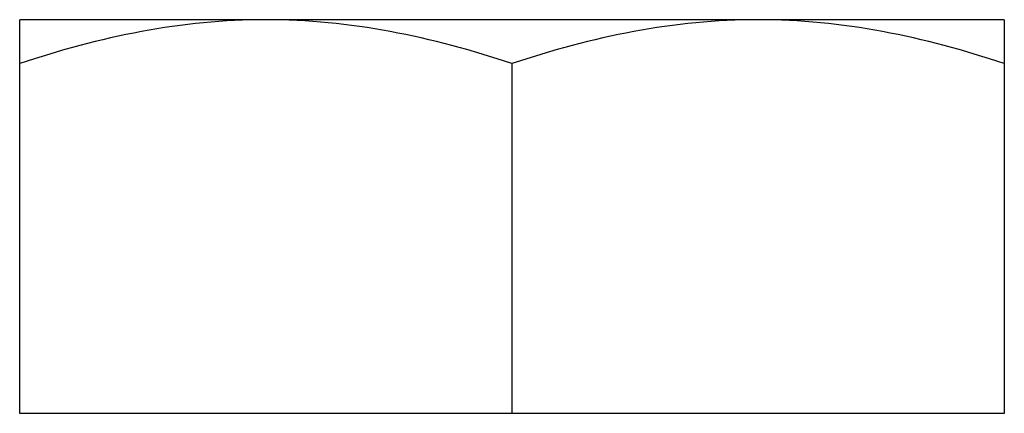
# Model space of a CAD drawing. Extents: x -3094 to 1181, y 8 to 2279.
# Tile 30 of 64: x -2927.09 to -2917.09, y 1457.6 to 1461.6. Entities that reach past the tile are written whole.
import ezdxf

# ---------------------------------------------------------------- set-up
doc = ezdxf.new("R2010")
doc.units = 0
doc.header["$LTSCALE"] = 65.395
doc.layers.get('0').update_dxf_attribs({"linetype": 'CONTINUOUS'})

msp = doc.modelspace()

# ---------------------------------------------------------------- linework, layer by layer
at = {"color": 6, "linetype": 'CONTINUOUS'}
for p, q in [((-2927.09, 1457.597), (-2927.09, 1461.597)), ((-2917.09, 1461.597), (-2927.09, 1461.597)), ((-2917.09, 1461.597), (-2917.09, 1457.597)), ((-2922.09, 1461.151), (-2922.09, 1457.597))]:
    msp.add_line(p, q, dxfattribs=at)
at = {"color": 2, "linetype": 'CONTINUOUS'}
msp.add_line((-2917.09, 1457.597), (-2927.09, 1457.597), dxfattribs=at)
at = {"color": 6, "linetype": 'CONTINUOUS'}
for points, knots in [([(-2924.59, 1461.597), (-2925.013, 1461.597), (-2925.864, 1461.511), (-2926.686, 1461.286), (-2927.09, 1461.151)], [0, 0, 0, 0, 0.49813, 1, 1, 1, 1]), ([(-2922.09, 1461.151), (-2922.494, 1461.286), (-2923.316, 1461.511), (-2924.167, 1461.597), (-2924.59, 1461.597)], [0, 0, 0, 0, 0.50187, 1, 1, 1, 1]), ([(-2919.59, 1461.597), (-2920.013, 1461.597), (-2920.864, 1461.511), (-2921.686, 1461.286), (-2922.09, 1461.151)], [0, 0, 0, 0, 0.49813, 1, 1, 1, 1]), ([(-2917.09, 1461.151), (-2917.494, 1461.286), (-2918.316, 1461.511), (-2919.167, 1461.597), (-2919.59, 1461.597)], [0, 0, 0, 0, 0.50187, 1, 1, 1, 1])]:
    msp.add_open_spline(points, degree=3, knots=knots, dxfattribs=at)

doc.saveas('drawing.dxf')
